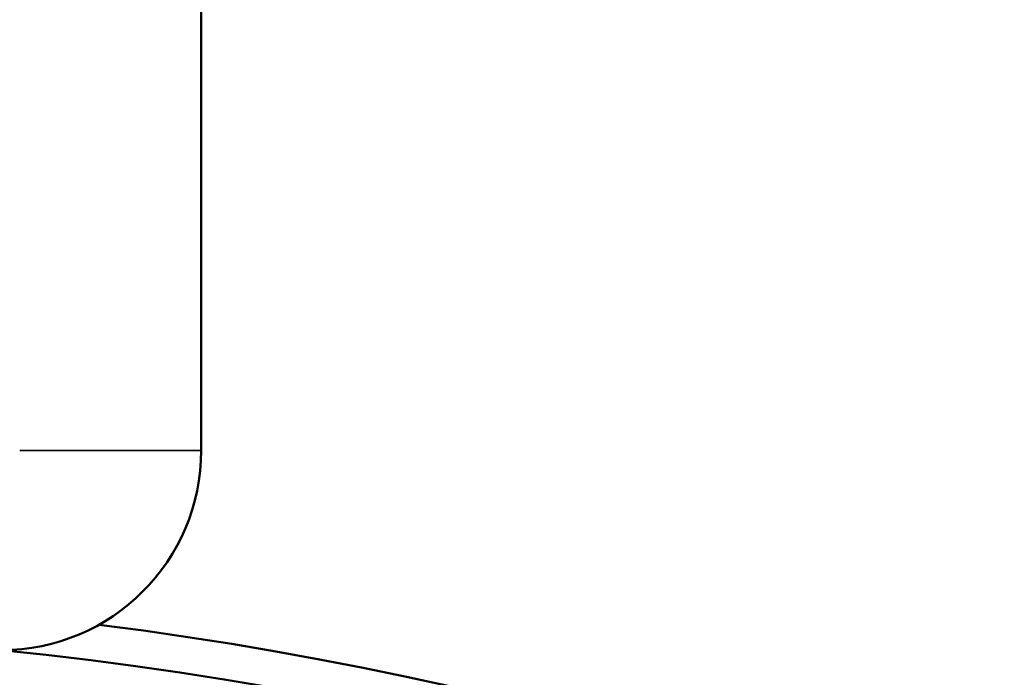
# Model space of a CAD drawing. Header units: millimetres. Extents: x 30 to 1646, y 30 to 1265.
# Tile 29 of 137: x 717 to 731, y 302 to 311. Entities that reach past the tile are written whole.
import ezdxf

# ---------------------------------------------------------------- set-up
doc = ezdxf.new("R2010")
doc.units = ezdxf.units.MM
doc.header["$LTSCALE"] = 6
doc.layers.add('Visible (ISO)', color=7, linetype='Continuous', lineweight=50)
doc.layers.add('Visible Narrow (ISO)', color=7, linetype='Continuous', lineweight=35)

msp = doc.modelspace()

# ---------------------------------------------------------------- linework, layer by layer
at = {"layer": 'Visible (ISO)'}
msp.add_line((719.9203, 304.7132), (719.9203, 313.7132), dxfattribs=at)
for centre, radius, start, end in [((712.1703, 252.2132), 67.5, 111.861064, 68.138726), ((717.1703, 304.7132), 2.75, 270, 0), ((712.1703, 252.2132), 50.5, 99.88693, 82.78466), ((712.1703, 252.2132), 50, 95.73197, 84.26803)]:
    msp.add_arc(centre, radius, start, end, dxfattribs=at)
at = {"layer": 'Visible Narrow (ISO)'}
msp.add_line((719.9203, 304.7132), (717.4203, 304.7132), dxfattribs=at)

doc.saveas('drawing.dxf')
